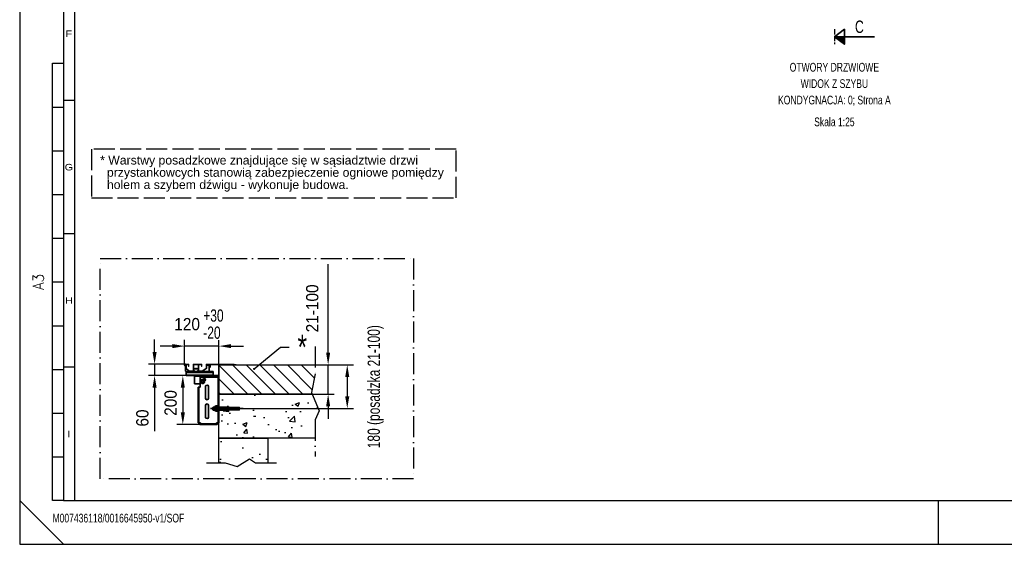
# Model space of a CAD drawing. Header units: millimetres. Extents: x 0 to 10500, y 0 to 7425.
# Tile 1 of 3: x 0 to 5627, y 0 to 2999. Entities that reach past the tile are written whole.
import ezdxf
from ezdxf.enums import TextEntityAlignment as Align

# ---------------------------------------------------------------- set-up
doc = ezdxf.new("R2010")
doc.units = ezdxf.units.MM
doc.header["$LTSCALE"] = 10
doc.linetypes.add('ACAD_ISO02W100', pattern=[15, 12, -3])
doc.linetypes.add('ACAD_ISO10W100', pattern=[18, 12, -3, 0, -3])
doc.layers.add('CONT_35', color=2, linetype='Continuous', lineweight=35)
for name, color, linetype in [('CONT_50', 5, 'Continuous'), ('CONT_70', 4, 'Continuous'), ('DASH_25', 1, 'ACAD_ISO02W100'), ('DASHD_25', 1, 'ACAD_ISO10W100'), ('DIM_35', 7, 'Continuous'), ('HATCH_35', 2, 'Continuous'), ('SHEET', 1, 'Continuous'), ('TEXT_35', 2, 'Continuous')]:
    doc.layers.add(name, color=color, linetype=linetype)
doc.styles.add('Arial', font='arial.ttf')
doc.styles.add('ROMANS', font='ROMANS.shx', dxfattribs={"width": 0.9})
doc.styles.get("Standard").update_dxf_attribs({"font": 'arial.ttf'})
doc.styles.add('Text0.7_Arial', font='arial.ttf', dxfattribs={"width": 0.7})
doc.dimstyles.new('KONE_mm', dxfattribs={"dimscale": 25, "dimtxt": 2, "dimasz": 2, "dimexe": 1, "dimexo": 0, "dimgap": 1, "dimtad": 1, "dimdec": 0, "dimrnd": 0.01, "dimzin": 0, "dimdsep": 46, "dimtxsty": 'Arial', "dimsah": 1, "dimcen": 0, "dimclrd": 256, "dimclre": 256, "dimclrt": 256, "dimadec": 1, "dimazin": 2, "dimtfac": 1, "dimtdec": 0, "dimtmove": 0, "dimatfit": 3, "dimfxl": 1, "dimtolj": 1, "dimtzin": 0, "dimarcsym": 0})

# ---------------------------------------------------------------- blocks, each defined once
blk = doc.blocks.new('Border')
at = {"layer": 'CONT_50', "linetype": 'Continuous'}
blk.add_line((210, 0), (210, 10), dxfattribs=at)
blk.add_lwpolyline([(410, 10), (410, 287), (10, 287), (10, 10)], close=True, dxfattribs=at)
at = {"layer": 'SHEET', "linetype": 'Continuous'}
for p, q in [((12.5, 284.5), (12.5, 10)), ((7.5, 10), (7.5, 110)), ((7.5, 110), (10, 110)), ((12.5, 101.5), (10, 101.5)), ((7.5, 100), (10, 100)), ((7.5, 90), (10, 90)), ((7.5, 80), (10, 80)), ((7.5, 70), (10, 70)), ((12.5, 71), (10, 71)), ((7.5, 60), (10, 60)), ((7.5, 50), (10, 50)), ((7.5, 40), (10, 40)), ((12.5, 40.5), (10, 40.5)), ((7.5, 30), (10, 30)), ((7.5, 20), (10, 20)), ((0, 10), (10, 0)), ((10, 10), (7.5, 10))]:
    blk.add_line(p, q, dxfattribs=at)
blk.add_lwpolyline([(420, 0), (420, 297), (0, 297), (0, 0)], close=True, dxfattribs=at)
at = {"layer": 'SHEET', "width": 1.190476}
for s, p in [('F', (11.25, 116.75)), ('G', (11.25, 86.25)), ('H', (11.25, 55.75)), ('I', (11.25, 25.25))]:
    blk.add_text(s, height=1.5, dxfattribs=at).set_placement(p, align=Align.MIDDLE)
at = {"layer": 'SHEET', "linetype": 'Continuous', "style": 'ROMANS', "width": 0.9}
blk.add_text('A3', height=2.5, rotation=90, dxfattribs=at).set_placement((5.5, 60), align=Align.CENTER)

msp = doc.modelspace()

# ---------------------------------------------------------------- hatches: boundary and pattern name
at = {"layer": 'CONT_35', "ltscale": 0.25}
h = msp.add_hatch(dxfattribs=at)
h.set_pattern_fill('ANSI31', color=256, scale=0.571429, style=0)
h.set_pattern_definition([(45, (6131.31577, 3991.68512), (-0.0505076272, 0.0505076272), [])])
h.paths.add_polyline_path([(4712.7, 2901.8), (4655.5, 2901.8), (4712.7, 2859)])
at = {"layer": 'HATCH_35'}
h = msp.add_hatch(dxfattribs=at)
h.set_pattern_fill('ANSI31', color=256, scale=17.500093)
h.set_pattern_definition([(135, (-1849.46, 1026.31), (39.2888, 39.2888), [])])
h.paths.add_polyline_path([(1666.7, 868.8), (1671.1, 858.3), (1138.4, 858.3), (1138.4, 1026.3), (1688.6, 1026.3), (1688.6, 973.8)])
h = msp.add_hatch(dxfattribs=at)
h.set_pattern_fill('AR-CONC', color=256, scale=1.400007, style=0)
h.set_pattern_definition([(50, (14165.38, 4246.7), (255.06, -22.315), [26.67, -293.3716]), (355, (14165.38, 4246.7), (-49.34, 267.4807), [21.336, -234.6972]), (100.451, (14186.64, 4244.85), (205.7206, 245.1647), [22.666, -249.3273]), (46.1842, (14165.38, 4317.83), (379.513, -58.8596), [40.005, -440.057]), (96.6356, (14197, 4312.92), (332.368, 346.398), [33.999, -373.991]), (351.184, (14165.4, 4317.83), (332.368, 346.397), [32.004, -352.046]), (21, (14200.94, 4300.05), (212.262, -143.1725), [26.67, -293.3716]), (326, (14200.94, 4300.05), (86.5233, 257.8645), [21.336, -234.6972]), (71.4514, (14218.63, 4288.12), (298.7847, 114.6926), [22.666, -249.3273]), (37.5, (14165.38, 4246.71), (4.32407, 118.3777), [0, -231.8524, 0, -238.2533, 0, -235.5863]), (7.5, (14165.38, 4246.71), (93.548, 140.2536), [0, -135.8399, 0, -226.5184, 0, -89.7895]), (327.5, (14086.08, 4246.71), (189.82784, -8.0203), [0, -88.9005, 0, -277.3695, 0, -368.048]), (317.5, (14050.52, 4246.7), (207.382, 35.5973), [0, -115.5706, 0, -184.2018, 0, -261.3674])])
h.paths.add_polyline_path([(1253.5, 767.3), (1253.5, 784.1), (1232.5, 782.7), (1197.5, 782.7), (1197.5, 784.1), (1195.4, 784.1), (1195.4, 782.7), (1191.2, 782.7), (1191.2, 784.1), (1138.5, 784.1), (1138.5, 858.3), (1671.1, 858.3), (1710.5, 763.8), (1688.6, 711.3), (1688.6, 606.3), (1138.4, 606.3), (1138.4, 697.5), (1138.5, 697.5), (1138.5, 767.3), (1191.2, 767.3), (1191.2, 768.7), (1195.4, 768.7), (1195.4, 767.3), (1197.5, 767.3), (1197.5, 768.7), (1232.5, 768.7)])
h.paths.add_polyline_path([(1418.4, 606.3), (1418.4, 466.3), (1348.4, 466.3), (1313.4, 488.2), (1243.4, 444.4), (1173.4, 466.3), (1138.4, 466.3), (1138.4, 606.3)])

# ---------------------------------------------------------------- linework, layer by layer
at = {"layer": 'CONT_35', "ltscale": 2.4}
for p, q in [((951.5, 988.5), (1105.5, 988.5)), ((951.5, 985.7), (951.5, 988.5)), ((1084.5, 985.7), (951.5, 985.7)), ((951.5, 981.5), (951.5, 985.7)), ((1105.5, 982.9), (951.5, 982.9)), ((951.5, 968.9), (951.5, 981.5)), ((951.5, 964.7), (951.5, 968.9)), ((1105.5, 967.5), (951.5, 967.5)), ((1105.5, 964.7), (951.5, 964.7)), ((997.7, 982.9), (997.7, 982.9)), ((998.1, 982.9), (998.1, 982.9)), ((998.4, 964.7), (1129.9, 964.7)), ((998.4, 964.7), (998.4, 956.3)), ((1129.9, 960.5), (998.4, 960.5)), ((1015.8, 988.5), (1013.8, 988.5)), ((1105.5, 985.7), (1084.5, 985.7)), ((1105.5, 988.5), (1105.5, 964.7)), ((1105.5, 985.7), (1105.5, 981.5)), ((1129.1, 956.3), (1129.3, 958.9)), ((1129.1, 956.3), (1129.3, 957.6)), ((1129.2, 957.6), (1129.2, 957.6)), ((1129.3, 958.9), (1129.4, 961.2)), ((1129.3, 957.6), (1129.4, 958.8)), ((1129.4, 961.2), (1129.6, 963.1)), ((1129.4, 958.8), (1129.6, 959.7)), ((1129.6, 963.1), (1129.8, 964.3)), ((1129.6, 959.7), (1129.8, 960.3)), ((1129.8, 964.6), (1129.9, 964.7)), ((1129.8, 964.3), (1129.8, 964.6)), ((1129.8, 964.3), (1129.8, 960.3)), ((1129.8, 960.3), (1129.8, 960.5)), ((1129.8, 960.5), (1129.9, 960.5)), ((1129.9, 964.7), (1129.9, 964.7)), ((1129.9, 964.7), (1130, 964.7)), ((1129.9, 964.7), (1129.9, 960.5)), ((1129.9, 964.7), (1129.9, 960.5)), ((1129.9, 960.5), (1129.9, 960.5)), ((1129.9, 960.5), (1130, 960.5)), ((1130, 964.7), (1130, 960.5)), ((1130, 960.5), (1130.7, 960.5)), ((1130.7, 960.4), (1130.7, 960.5)), ((1131.3, 960.3), (1130.7, 960.4)), ((1131.3, 964.6), (1131.4, 964.6)), ((1131.3, 960.3), (1131.3, 960.3)), ((1131.4, 964.6), (1131.4, 964.6)), ((1131.9, 960.1), (1131.4, 960.3)), ((1131.9, 960), (1132, 960)), ((1132.5, 959.7), (1131.9, 960)), ((1132.5, 959.7), (1132.5, 959.7)), ((1133, 959.3), (1132.5, 959.7)), ((1132.6, 964.3), (1132.6, 964.3)), ((1132.7, 964.3), (1132.6, 964.3)), ((1132.6, 964.2), (1132.6, 964.2)), ((1132.6, 964.2), (1132.6, 964.2)), ((1133, 959.2), (1133, 959.3)), ((1133.4, 958.7), (1133, 959.2)), ((1133.4, 958.8), (1133.4, 958.7)), ((1133.8, 958.2), (1133.5, 958.8)), ((1133.7, 958.2), (1133.8, 958.2)), ((1134, 957.6), (1133.7, 958.2)), ((1133.9, 963.8), (1133.8, 963.8)), ((1133.9, 963.8), (1133.9, 963.8)), ((1134, 957.6), (1134, 957.6)), ((1134.2, 957), (1134, 957.6)), ((1134.1, 957), (1134.2, 957)), ((1134.2, 956.3), (1134.1, 957)), ((1134.9, 963), (1134.9, 963)), ((1134.9, 963), (1134.9, 963)), ((1135, 963.1), (1135, 963.1)), ((1135, 963.1), (1135, 963.1)), ((1136, 962.2), (1136, 962.2)), ((1136.8, 961.2), (1136.7, 961.2)), ((1136.8, 961.2), (1136.8, 961.2)), ((1136.8, 961.2), (1136.8, 961.2)), ((1136.9, 961.2), (1136.8, 961.2)), ((1137.5, 960.1), (1137.5, 960.1)), ((1137.5, 960.1), (1137.5, 960.1)), ((1137.9, 959.1), (1137.9, 959.1)), ((1137.9, 959.1), (1137.9, 959.1)), ((1137.9, 958.9), (1137.9, 958.9)), ((1137.9, 958.9), (1137.9, 958.9)), ((1138, 959.1), (1138, 959.1)), ((1138, 959.1), (1138, 959.1)), ((1138, 958.9), (1138, 958.9)), ((1138, 958.9), (1138, 958.9)), ((1138.3, 957.8), (1138.3, 957.9)), ((1138.3, 957.8), (1138.3, 957.8)), ((1138.3, 957.6), (1138.3, 957.7)), ((1138.3, 957.6), (1138.3, 957.6)), ((998.4, 956.3), (998.4, 917.8)), ((998.4, 917.8), (1031.5, 917.8)), ((1130, 955.2), (1031.5, 955.2)), ((1031.5, 955.2), (1031.5, 898.7)), ((1045, 941.5), (1035.9, 936.2)), ((1045, 941.5), (1035.9, 936.2)), ((1035.9, 925.7), (1035.9, 936.2)), ((1035.9, 925.7), (1035.9, 936.2)), ((1035.9, 931.1), (1036.1, 931)), ((1035.9, 925.7), (1045, 920.4)), ((1035.9, 925.7), (1045, 920.4)), ((1045, 939.9), (1044.8, 940)), ((1044.8, 922.2), (1045.2, 921.9)), ((1054.1, 936.2), (1045, 941.5)), ((1054.1, 936.2), (1045, 941.5)), ((1045, 920.4), (1054.1, 925.7)), ((1045, 920.4), (1054.1, 925.7)), ((1047.7, 942.5), (1050.7, 945.6)), ((1049.4, 944.3), (1058.3, 935.4)), ((1054.1, 925.7), (1054.1, 936.2)), ((1054.1, 925.7), (1054.1, 936.2)), ((1059.6, 936.6), (1056.6, 933.6)), ((1061.6, 835.5), (1061.6, 901.3)), ((1079.8, 901.3), (1079.8, 835.5)), ((1129, 955.2), (1129.1, 956.3)), ((1138.4, 955.2), (1130, 955.2)), ((1134.2, 956.3), (1134.2, 955.2)), ((1138.4, 956.3), (1134.2, 956.3)), ((1134.2, 955.2), (1134.2, 694.8)), ((1138.4, 956.5), (1138.4, 955.4)), ((1138.4, 956.3), (1138.4, 955.2)), ((1138.4, 955.2), (1138.4, 694.8)), ((1027.5, 898.7), (1019.1, 898.7)), ((1019.1, 694.8), (1019.1, 898.7)), ((1023.4, 694.8), (1023.4, 898.7)), ((1031.5, 898.7), (1027.5, 898.7)), ((1061.6, 727.7), (1061.6, 793.6)), ((1079.8, 793.6), (1079.8, 727.7)), ((1116.7, 787.4), (1118.7, 791.2)), ((1118.7, 791.2), (1128.8, 791.2)), ((1128.8, 791.2), (1130.7, 787.4)), ((1134.2, 792.7), (1130.7, 792.7)), ((1130.7, 792.7), (1130.7, 759.1)), ((1134.2, 759.1), (1134.2, 792.7)), ((1277.6, 775.9), (1089.8, 775.9)), ((1106.4, 784.3), (1102.9, 782.9)), ((1102.9, 782.9), (1102.9, 768.9)), ((1113.4, 782.9), (1102.9, 782.9)), ((1102.9, 768.9), (1106.4, 767.5)), ((1113.4, 768.9), (1102.9, 768.9)), ((1113.4, 784.3), (1106.4, 784.3)), ((1106.4, 784.3), (1106.4, 767.5)), ((1106.4, 767.5), (1113.4, 767.5)), ((1116.7, 784.3), (1113.4, 784.3)), ((1113.9, 782.9), (1113.4, 782.9)), ((1113.9, 768.9), (1113.4, 768.9)), ((1113.4, 767.5), (1116.7, 767.5)), ((1118.7, 783.6), (1116.7, 787.4)), ((1116.7, 787.4), (1116.7, 764.4)), ((1116.7, 779.7), (1118.7, 783.6)), ((1116.7, 772.1), (1116.7, 779.7)), ((1118.7, 768.2), (1116.7, 772.1)), ((1116.7, 764.4), (1118.7, 768.2)), ((1118.7, 760.6), (1116.7, 764.4)), ((1128.8, 783.6), (1118.7, 783.6)), ((1128.8, 768.2), (1118.7, 768.2)), ((1128.8, 760.6), (1118.7, 760.6)), ((1130.7, 787.4), (1128.8, 783.6)), ((1128.8, 783.6), (1130.7, 779.7)), ((1130.7, 772.1), (1128.8, 768.2)), ((1128.8, 768.2), (1130.7, 764.4)), ((1130.7, 764.4), (1128.8, 760.6)), ((1130.7, 787.4), (1130.7, 764.4)), ((1130.7, 779.7), (1130.7, 772.1)), ((1130.7, 759.1), (1134.2, 759.1)), ((1191.2, 784.3), (1138.4, 784.3)), ((1138.4, 782.9), (1195.4, 782.9)), ((1138.4, 768.9), (1195.4, 768.9)), ((1191.2, 767.5), (1138.4, 767.5)), ((1191.2, 784.3), (1191.2, 767.5)), ((1195.4, 784.3), (1195.4, 767.5)), ((1197.5, 784.3), (1195.4, 784.3)), ((1197.5, 767.5), (1195.4, 767.5)), ((1197.5, 784.3), (1197.5, 767.5)), ((1232.5, 782.9), (1197.5, 782.9)), ((1232.5, 768.9), (1197.5, 768.9)), ((1232.5, 782.9), (1253.5, 784.3)), ((1232.5, 782.9), (1232.5, 768.9)), ((1232.5, 768.9), (1253.5, 767.5)), ((1253.5, 784.3), (1253.5, 767.5)), ((1019.1, 694.8), (1027.5, 694.8)), ((1023.4, 693.1), (1023.4, 694.8)), ((1023.5, 691.8), (1023.4, 693.1)), ((1023.4, 693.1), (1027.6, 693.1)), ((1023.5, 691.8), (1027.6, 692.5)), ((1023.8, 690.5), (1023.5, 691.8)), ((1023.8, 690.5), (1023.5, 691.8)), ((1023.8, 690.5), (1023.8, 690.5)), ((1023.8, 690.5), (1023.8, 690.5)), ((1025, 688.2), (1023.8, 690.5)), ((1025, 688.2), (1025, 688.2)), ((1026.8, 686.3), (1025, 688.2)), ((1026.8, 686.3), (1029.3, 689.7)), ((1026.9, 686.3), (1026.8, 686.3)), ((1027.1, 686.1), (1026.8, 686.3)), ((1026.9, 686.3), (1026.9, 686.3)), ((1027.1, 686.1), (1027.1, 686.2)), ((1027.3, 686), (1027.1, 686.1)), ((1029.5, 685), (1027.1, 686.1)), ((1027.5, 694.8), (1032.9, 694.8)), ((1027.6, 693.1), (1027.6, 694.8)), ((1027.6, 693.1), (1027.7, 692.5)), ((1027.6, 692.5), (1027.6, 693.1)), ((1027.6, 692.5), (1027.7, 692.5)), ((1027.8, 691.8), (1027.6, 692.5)), ((1028.4, 690.6), (1027.8, 691.8)), ((1029.3, 689.7), (1028.4, 690.6)), ((1029.2, 685.1), (1029, 685.2)), ((1029.2, 685.1), (1029.2, 685.1)), ((1029.5, 689.6), (1029.3, 689.7)), ((1029.4, 689.6), (1029.3, 689.7)), ((1030.6, 689.1), (1029.4, 689.6)), ((1029.5, 689.6), (1029.5, 689.6)), ((1029.5, 685), (1030.6, 689.1)), ((1030.6, 684.8), (1029.5, 685)), ((1030.4, 689.2), (1029.6, 689.6)), ((1030.5, 689.1), (1030.5, 689.1)), ((1030.6, 689.1), (1030.5, 689.1)), ((1030.6, 689.1), (1030.6, 689.1)), ((1031.2, 689), (1030.6, 689.1)), ((1031.2, 688.9), (1030.6, 689.1)), ((1030.6, 684.8), (1030.6, 684.9)), ((1031.8, 684.7), (1030.6, 684.8)), ((1031.2, 689), (1031.2, 689)), ((1031.8, 688.9), (1031.2, 688.9)), ((1032.9, 688.9), (1031.8, 688.9)), ((1031.8, 684.7), (1031.8, 688.9)), ((1032.9, 684.7), (1031.8, 684.7)), ((1032.9, 694.8), (1032.9, 693.1)), ((1032.9, 693.1), (1032.9, 694.8)), ((1032.9, 693.1), (1032.9, 684.7)), ((1032.9, 688.9), (1032.9, 693.1)), ((1032.9, 693.1), (1032.9, 693.1)), ((1032.9, 688.9), (1123.8, 688.9)), ((1032.9, 688.9), (1032.9, 688.9)), ((1032.9, 684.7), (1032.9, 688.9)), ((1032.9, 684.7), (1032.9, 684.7)), ((1123.8, 684.7), (1032.9, 684.7)), ((1123.8, 693.1), (1123.8, 694.8)), ((1123.8, 694.8), (1130, 694.8)), ((1123.8, 684.7), (1123.8, 693.1)), ((1123.9, 693.1), (1123.8, 693.1)), ((1125.7, 688.9), (1123.8, 688.9)), ((1125.7, 684.7), (1123.8, 684.7)), ((1123.9, 694.8), (1123.9, 693.1)), ((1123.9, 693.1), (1123.9, 688.9)), ((1125.7, 688.9), (1127, 689.1)), ((1127, 689.1), (1125.7, 688.9)), ((1125.7, 684.7), (1125.7, 688.9)), ((1128.3, 685.1), (1125.7, 684.7)), ((1127, 689.1), (1128.1, 689.7)), ((1128.2, 689.7), (1127, 689.1)), ((1127.1, 689.1), (1127, 689.1)), ((1127, 689.1), (1127, 689.1)), ((1127, 689.1), (1127, 689.1)), ((1127, 689.1), (1127, 689.1)), ((1127.1, 689.1), (1128.2, 689.8)), ((1128.1, 689.7), (1128.2, 689.7)), ((1129.1, 690.6), (1128.2, 689.7)), ((1128.2, 689.7), (1128.2, 689.7)), ((1128.3, 689.8), (1129.2, 690.8)), ((1128.3, 689.8), (1129.1, 690.6)), ((1128.3, 689.8), (1128.3, 689.8)), ((1130.6, 686.3), (1128.3, 685.1)), ((1128.3, 685.1), (1128.3, 685.1)), ((1128.3, 685.1), (1128.3, 685.1)), ((1128.3, 685.1), (1128.3, 685.1)), ((1129.7, 691.8), (1129.1, 690.6)), ((1129.1, 690.6), (1129.2, 690.8)), ((1129.1, 690.6), (1129.1, 690.6)), ((1129.2, 690.8), (1129.7, 691.8)), ((1129.2, 690.8), (1129.4, 691.2)), ((1129.2, 690.8), (1129.2, 690.8)), ((1129.9, 693.1), (1129.7, 692)), ((1129.8, 692), (1129.7, 692)), ((1129.7, 691.8), (1129.7, 692)), ((1129.7, 692), (1129.7, 691.8)), ((1129.7, 691.8), (1129.7, 691.8)), ((1129.7, 691.8), (1129.7, 691.8)), ((1129.8, 692.1), (1129.9, 693.1)), ((1129.9, 694.8), (1129.9, 693.1)), ((1134.1, 693.1), (1129.9, 693.1)), ((1130, 694.8), (1138.4, 694.8)), ((1132.5, 688.2), (1130.6, 686.3)), ((1130.6, 686.3), (1130.7, 686.3)), ((1130.7, 686.3), (1130.7, 686.4)), ((1130.7, 686.3), (1130.7, 686.3)), ((1130.7, 686.3), (1130.7, 686.3)), ((1133.7, 690.5), (1132.5, 688.2)), ((1132.5, 688.2), (1132.5, 688.2)), ((1132.5, 688.2), (1132.5, 688.2)), ((1132.5, 688.2), (1132.5, 688.2)), ((1132.5, 688.2), (1132.5, 688.2)), ((1132.5, 688.2), (1132.5, 688.2)), ((1134.1, 693.1), (1133.7, 690.5)), ((1133.7, 690.6), (1133.7, 690.7)), ((1133.7, 690.6), (1133.7, 690.6)), ((1133.7, 690.5), (1133.7, 690.6)), ((1133.7, 690.6), (1133.7, 690.6)), ((1133.7, 690.5), (1133.7, 690.5)), ((1134.1, 694.8), (1134.1, 693.1))]:
    msp.add_line(p, q, dxfattribs=at)
at = {"layer": 'CONT_35', "ltscale": 0.25}
msp.add_lwpolyline([(4655.5, 2901.8), (4712.7, 2944.7), (4712.7, 2901.8), (4712.7, 2859)], close=True, dxfattribs=at)
msp.add_lwpolyline([(4655.5, 2901.8), (4712.7, 2901.8), (4884.1, 2901.8)], dxfattribs=at)
at = {"layer": 'CONT_35', "ltscale": 2.4}
msp.add_lwpolyline([(1138.4, 858.5), (1138.4, 1026.3), (1138.4, 1026.3)], dxfattribs=at)
for radius in [11.9, 9.1, 9.1, 5.88]:
    msp.add_circle((1045, 931), radius, dxfattribs=at)
for centre, radius, start, end in [((1130, 956.3), 8.4, 0, 90), ((1130, 956.3), 4.2, 0, 90), ((1040.3, 935.6), 6.3, 224.9102, 225), ((1040.3, 935.6), 6.3, 45, 45.0647), ((1055.1, 941.1), 6.3, 45, 135), ((1055.1, 941.1), 6.3, 315, 45), ((1070.7, 901.3), 9.1, 90, 180), ((1070.7, 901.3), 9.1, 0, 90), ((1070.7, 835.5), 9.1, 180, 270), ((1070.7, 793.6), 9.1, 90, 180), ((1070.7, 835.5), 9.1, 270, 0), ((1070.7, 793.6), 9.1, 0, 90), ((1031.8, 693.1), 8.4, 196.2601, 198.7603), ((1031.8, 693.1), 8.4, 215.1913, 216.6606), ((1031.8, 693.1), 8.4, 233.9495, 234.1696), ((1031.8, 693.1), 4.2, 188.8282, 196.2601), ((1031.8, 693.1), 4.2, 198.7603, 215.1914), ((1031.8, 693.1), 4.2, 216.6604, 233.9495), ((1031.8, 693.1), 8.4, 250.6531, 252.6714), ((1031.8, 693.1), 4.2, 234.1696, 250.6531), ((1031.8, 693.1), 4.2, 252.6714, 270), ((1070.7, 727.7), 9.1, 180, 270), ((1070.7, 727.7), 9.1, 270, 0)]:
    msp.add_arc(centre, radius, start, end, dxfattribs=at)
at = {"layer": 'CONT_35', "lineweight": 18}
for points in [[(942.5, 1028.1), (942.5, 1028.6), (942.7, 1029), (943.3, 1029.3), (943.3, 1029.3), (943.8, 1029.7), (944.5, 1029.9), (945.2, 1029.9)], [(943.4, 1020.4), (943.1, 1020.4), (942.9, 1020.4), (942.7, 1020.6), (942.7, 1020.6), (942.5, 1020.7), (942.5, 1020.8), (942.5, 1021)], [(945.2, 1021), (945.2, 1020.8), (945.1, 1020.7), (945, 1020.6), (945, 1020.6), (944.8, 1020.4), (944.5, 1020.4), (944.3, 1020.4)], [(945.2, 1026.7), (945.2, 1026.7), (945.3, 1026.8), (945.3, 1026.8), (945.3, 1026.8), (945.4, 1026.9), (945.5, 1026.9), (945.6, 1026.9)], [(949.5, 1026.9), (949.6, 1026.9), (949.7, 1026.9), (949.7, 1026.8), (949.7, 1026.8), (949.8, 1026.8), (949.8, 1026.7), (949.8, 1026.7)], [(953.2, 1026.3), (953.2, 1026.5), (953.3, 1026.6), (953.4, 1026.7), (953.4, 1026.7), (953.6, 1026.8), (953.9, 1026.9), (954.1, 1026.9)], [(963.1, 1026.9), (963.4, 1026.9), (963.6, 1026.8), (963.8, 1026.7), (963.8, 1026.7), (964, 1026.6), (964.1, 1026.5), (964.1, 1026.3)], [(965, 1016.8), (964.8, 1016.8), (964.5, 1016.9), (964.3, 1017), (964.3, 1017), (964.2, 1017.1), (964.1, 1017.3), (964.1, 1017.4)], [(964.6, 1029.9), (965.4, 1029.9), (966.1, 1029.7), (966.6, 1029.3), (966.6, 1029.3), (967.1, 1029), (967.4, 1028.6), (967.4, 1028.1)], [(967.4, 1017.4), (967.4, 1017.3), (967.3, 1017.1), (967.1, 1017), (967.1, 1017), (967, 1016.9), (966.7, 1016.8), (966.5, 1016.8)], [(991.4, 1028.1), (991.4, 1028.6), (991.7, 1029), (992.2, 1029.3), (992.2, 1029.3), (992.8, 1029.7), (993.5, 1029.9), (994.2, 1029.9)], [(994.7, 1026.3), (994.7, 1026.5), (994.8, 1026.6), (995, 1026.7), (995, 1026.7), (995.2, 1026.8), (995.4, 1026.9), (995.7, 1026.9)], [(1019, 1026.9), (1019.2, 1026.9), (1019.4, 1026.8), (1019.6, 1026.7), (1019.6, 1026.7), (1019.8, 1026.6), (1019.9, 1026.5), (1019.9, 1026.3)], [(1023.2, 1026.3), (1023.2, 1026.5), (1023.3, 1026.6), (1023.5, 1026.7), (1023.5, 1026.7), (1023.6, 1026.8), (1023.9, 1026.9), (1024.1, 1026.9)], [(1037.1, 1026.9), (1037.3, 1026.9), (1037.5, 1026.8), (1037.7, 1026.7), (1037.7, 1026.7), (1037.9, 1026.6), (1038, 1026.5), (1038, 1026.3)], [(1038.9, 1016.8), (1038.7, 1016.8), (1038.4, 1016.9), (1038.3, 1017), (1038.3, 1017), (1038.1, 1017.1), (1038, 1017.3), (1038, 1017.4)], [(1038.5, 1029.9), (1039.3, 1029.9), (1040, 1029.7), (1040.5, 1029.3), (1040.5, 1029.3), (1041, 1029), (1041.3, 1028.6), (1041.3, 1028.1)], [(1041.3, 1017.4), (1041.3, 1017.3), (1041.2, 1017.1), (1041, 1017), (1041, 1017), (1040.9, 1016.9), (1040.6, 1016.8), (1040.4, 1016.8)], [(1065.3, 1028.7), (1065.3, 1029), (1065.5, 1029.3), (1065.9, 1029.5), (1065.9, 1029.5), (1066.2, 1029.7), (1066.7, 1029.9), (1067.2, 1029.9)], [(1067.2, 1026.9), (1066.7, 1026.9), (1066.2, 1027), (1065.9, 1027.2), (1065.9, 1027.2), (1065.5, 1027.5), (1065.3, 1027.8), (1065.3, 1028.1)], [(1065.3, 1026.2), (1065.3, 1026.3), (1065.4, 1026.5), (1065.6, 1026.6), (1065.6, 1026.6), (1065.8, 1026.7), (1066, 1026.8), (1066.3, 1026.8)], [(1067.4, 1028), (1067.3, 1028), (1067.3, 1028.1), (1067.4, 1028.2), (1067.4, 1028.2), (1067.5, 1028.3), (1067.6, 1028.3), (1067.7, 1028.3)], [(1067.8, 1027.8), (1067.7, 1027.9), (1067.7, 1028), (1067.8, 1028.1), (1067.8, 1028.1), (1067.9, 1028.3), (1068.1, 1028.3), (1068.3, 1028.3)], [(1068.1, 1027.3), (1068.1, 1027.2), (1068.1, 1027.1), (1068.1, 1027), (1068.1, 1027), (1068, 1026.9), (1067.9, 1026.9), (1067.7, 1026.9)], [(1068.4, 1027.1), (1068.5, 1027.1), (1068.5, 1027), (1068.4, 1026.9), (1068.4, 1026.9), (1068.3, 1026.8), (1068.2, 1026.8), (1068.1, 1026.8)], [(1068.7, 1024.9), (1068.7, 1024.9), (1068.7, 1025), (1068.8, 1025.1), (1068.8, 1025.1), (1068.8, 1025.1), (1068.9, 1025.1), (1069, 1025.1)], [(1078.3, 1025.1), (1079.7, 1025.1), (1081.1, 1024.7), (1082.2, 1024.1), (1082.2, 1024.1), (1083.2, 1023.4), (1083.8, 1022.5), (1083.8, 1021.6)], [(1078.3, 1022.8), (1078.8, 1022.8), (1079.2, 1022.6), (1079.6, 1022.4), (1079.6, 1022.4), (1079.9, 1022.2), (1080.1, 1021.9), (1080.1, 1021.6)], [(1084.2, 1025.1), (1084.3, 1025.1), (1084.4, 1025.1), (1084.4, 1025.1), (1084.4, 1025.1), (1084.5, 1025), (1084.5, 1024.9), (1084.5, 1024.9)], [(1085.1, 1028.3), (1085.8, 1028.3), (1086.5, 1028.1), (1087.1, 1027.8), (1087.1, 1027.8), (1087.6, 1027.5), (1087.9, 1027), (1087.9, 1026.5)], [(1087.5, 1028.3), (1088, 1028.3), (1088.5, 1028.2), (1088.8, 1028), (1088.8, 1028), (1089.2, 1027.8), (1089.4, 1027.5), (1089.4, 1027.1)], [(1088.8, 1022.2), (1088.3, 1022.2), (1087.9, 1022.4), (1087.9, 1022.8), (1087.9, 1022.8), (1087.9, 1023.1), (1088.3, 1023.3), (1088.8, 1023.3)], [(1087.9, 1015.1), (1088.5, 1015.1), (1089, 1014.8), (1089.2, 1014.4), (1089.2, 1014.4), (1089.5, 1014), (1089.4, 1013.6), (1089, 1013.3)], [(1090.8, 1026), (1090.8, 1026), (1090.9, 1026.1), (1091, 1026.2), (1091, 1026.2), (1091.1, 1026.3), (1091.2, 1026.3), (1091.4, 1026.3)], [(1237.2, 1026.9), (1237.2, 1026.7), (1237.1, 1026.6), (1236.9, 1026.5), (1236.9, 1026.5), (1236.7, 1026.4), (1236.5, 1026.3), (1236.3, 1026.3)], [(951.5, 988.5), (950.2, 988.6), (949.5, 988.7), (948.1, 989.3), (948.1, 989.3), (947.5, 989.6), (946.1, 990.5), (946.1, 991.4)], [(951.7, 990.2), (951.2, 990.2), (950.7, 990.4), (950.4, 990.6), (950.4, 990.6), (950, 990.8), (949.8, 991.1), (949.8, 991.4)], [(991.4, 993.3), (991.4, 993.2), (991.3, 993), (991.1, 992.9), (991.1, 992.9), (991, 992.8), (990.7, 992.7), (990.5, 992.7)], [(995.7, 1002.8), (995.4, 1002.8), (995.2, 1002.9), (995, 1003), (995, 1003), (994.8, 1003.1), (994.7, 1003.2), (994.7, 1003.4)], [(995, 1000.4), (995, 1000.5), (995.1, 1000.6), (995.1, 1000.6), (995.1, 1000.6), (995.2, 1000.7), (995.3, 1000.7), (995.4, 1000.7)], [(995.4, 993), (995.3, 993), (995.2, 993), (995.1, 993), (995.1, 993), (995.1, 993.1), (995, 993.1), (995, 993.2)], [(998.6, 993), (998.7, 993), (998.8, 992.9), (998.9, 992.9), (998.9, 992.9), (999, 992.9), (999, 992.8), (999, 992.7)], [(999, 990.8), (999, 990.8), (999, 990.7), (998.9, 990.7), (998.9, 990.7), (998.8, 990.6), (998.7, 990.6), (998.6, 990.6)], [(1001, 1003.4), (1001, 1003.2), (1000.9, 1003.1), (1000.8, 1003), (1000.8, 1003), (1000.6, 1002.9), (1000.4, 1002.8), (1000.1, 1002.8)], [(1001, 1007), (1001, 1007.1), (1001.1, 1007.3), (1001.3, 1007.4), (1001.3, 1007.4), (1001.5, 1007.5), (1001.7, 1007.6), (1002, 1007.6)], [(1003.4, 1007.6), (1003.7, 1007.6), (1003.9, 1007.5), (1004.1, 1007.4), (1004.1, 1007.4), (1004.3, 1007.3), (1004.4, 1007.1), (1004.4, 1007)], [(1005.3, 1004), (1005, 1004), (1004.8, 1004.1), (1004.6, 1004.2), (1004.6, 1004.2), (1004.5, 1004.3), (1004.4, 1004.4), (1004.4, 1004.6)], [(1010.3, 1004.6), (1010.3, 1004.4), (1010.2, 1004.3), (1010, 1004.2), (1010, 1004.2), (1009.8, 1004.1), (1009.6, 1004), (1009.3, 1004)], [(1010.3, 1007), (1010.3, 1007.1), (1010.4, 1007.3), (1010.5, 1007.4), (1010.5, 1007.4), (1010.7, 1007.5), (1010.9, 1007.6), (1011.2, 1007.6)], [(1012.7, 1007.6), (1012.9, 1007.6), (1013.2, 1007.5), (1013.3, 1007.4), (1013.3, 1007.4), (1013.5, 1007.3), (1013.6, 1007.1), (1013.6, 1007)], [(1014.5, 1002.8), (1014.3, 1002.8), (1014, 1002.9), (1013.9, 1003), (1013.9, 1003), (1013.7, 1003.1), (1013.6, 1003.2), (1013.6, 1003.4)], [(1015.6, 992.7), (1015.6, 992.8), (1015.7, 992.9), (1015.7, 992.9), (1015.7, 992.9), (1015.8, 992.9), (1015.9, 993), (1016, 993)], [(1016, 990.6), (1015.9, 990.6), (1015.8, 990.6), (1015.7, 990.7), (1015.7, 990.7), (1015.7, 990.7), (1015.6, 990.8), (1015.6, 990.8)], [(1019.9, 1003.4), (1019.9, 1003.2), (1019.8, 1003.1), (1019.6, 1003), (1019.6, 1003), (1019.4, 1002.9), (1019.2, 1002.8), (1019, 1002.8)], [(1019.2, 1000.7), (1019.3, 1000.7), (1019.4, 1000.7), (1019.5, 1000.6), (1019.5, 1000.6), (1019.6, 1000.6), (1019.6, 1000.5), (1019.6, 1000.4)], [(1019.6, 993.2), (1019.6, 993.1), (1019.6, 993.1), (1019.5, 993), (1019.5, 993), (1019.4, 993), (1019.3, 993), (1019.2, 993)], [(1024.1, 992.7), (1023.9, 992.7), (1023.6, 992.8), (1023.5, 992.9), (1023.5, 992.9), (1023.3, 993), (1023.2, 993.2), (1023.2, 993.3)], [(1083.8, 991.4), (1083.8, 990.5), (1083.2, 989.6), (1082.2, 988.9), (1082.2, 988.9), (1081.1, 988.2), (1079.7, 988.6), (1078.3, 988.5)], [(1080.1, 991.4), (1080.1, 991.1), (1079.9, 990.8), (1079.6, 990.6), (1079.6, 990.6), (1079.2, 990.4), (1078.8, 990.2), (1078.3, 990.2)], [(1086, 1009.8), (1085.8, 1009.7), (1085.5, 1009.7), (1085.3, 1009.8), (1085.3, 1009.8), (1085.1, 1009.9), (1085, 1010.1), (1085.1, 1010.2)], [(1086.2, 1011.8), (1086.3, 1011.9), (1086.4, 1011.9), (1086.6, 1012), (1086.6, 1012), (1086.7, 1012), (1086.9, 1011.9), (1087, 1011.9)], [(1087.8, 1012.2), (1087.7, 1012.1), (1087.5, 1012.1), (1087.4, 1012.1), (1087.4, 1012.1), (1087.2, 1012.1), (1087, 1012.1), (1086.9, 1012.2)]]:
    msp.add_open_spline(points, degree=3, knots=[0, 0, 0, 0, 0.333333, 0.333333, 0.333333, 0.333333, 1, 1, 1, 1], dxfattribs=at)
for points in [[(942.5, 1028.1), (942.5, 1028.1), (942.5, 1021), (942.5, 1021)], [(944.3, 1020.4), (944.3, 1020.4), (943.4, 1020.4), (943.4, 1020.4)], [(950.8, 1029.9), (950.8, 1029.9), (945.2, 1029.9), (945.2, 1029.9)], [(945.2, 1026.7), (945.2, 1026.7), (945.2, 1021), (945.2, 1021)], [(949.5, 1026.9), (949.5, 1026.9), (945.6, 1026.9), (945.6, 1026.9)], [(949.8, 1026.3), (949.8, 1026.3), (946.1, 1026.3), (946.1, 1026.3)], [(946.1, 1026.3), (946.1, 1026.3), (946.1, 991.4), (946.1, 991.4)], [(949.8, 991.4), (949.8, 991.4), (949.8, 1026.7), (949.8, 1026.7)], [(950.8, 1029.9), (951.1, 1029.9), (951.3, 1029.8), (951.5, 1029.7)], [(951.5, 1029.7), (951.5, 1029.7), (951.9, 1029.4), (951.9, 1029.4)], [(952.5, 1029.3), (952.3, 1029.3), (952.1, 1029.3), (951.9, 1029.4)], [(952.5, 1029.3), (952.5, 1029.3), (957.3, 1029.3), (957.3, 1029.3)], [(953.2, 1026.3), (953.2, 1026.3), (953.2, 1006.2), (953.2, 1006.2)], [(963.1, 1026.9), (963.1, 1026.9), (954.1, 1026.9), (954.1, 1026.9)], [(958, 1029.4), (957.8, 1029.3), (957.6, 1029.3), (957.3, 1029.3)], [(958, 1029.4), (958, 1029.4), (958.4, 1029.7), (958.4, 1029.7)], [(958.4, 1029.7), (958.5, 1029.8), (958.8, 1029.9), (959, 1029.9)], [(964.6, 1029.9), (964.6, 1029.9), (959, 1029.9), (959, 1029.9)], [(964.1, 1017.4), (964.1, 1017.4), (964.1, 1026.3), (964.1, 1026.3)], [(966.5, 1016.8), (966.5, 1016.8), (965, 1016.8), (965, 1016.8)], [(967.4, 1028.1), (967.4, 1028.1), (967.4, 1017.4), (967.4, 1017.4)], [(991.4, 993.3), (991.4, 993.3), (991.4, 1028.1), (991.4, 1028.1)], [(1004, 1029.9), (1004, 1029.9), (994.2, 1029.9), (994.2, 1029.9)], [(994.7, 1026.3), (994.7, 1026.3), (994.7, 1003.4), (994.7, 1003.4)], [(1019, 1026.9), (1019, 1026.9), (995.7, 1026.9), (995.7, 1026.9)], [(1004, 1029.9), (1004.2, 1029.9), (1004.5, 1029.8), (1004.6, 1029.7)], [(1004.6, 1029.7), (1004.6, 1029.7), (1005, 1029.4), (1005, 1029.4)], [(1005.7, 1029.3), (1005.4, 1029.3), (1005.2, 1029.3), (1005, 1029.4)], [(1005.7, 1029.3), (1005.7, 1029.3), (1010.4, 1029.3), (1010.4, 1029.3)], [(1011.1, 1029.4), (1010.9, 1029.3), (1010.7, 1029.3), (1010.4, 1029.3)], [(1011.1, 1029.4), (1011.1, 1029.4), (1011.5, 1029.7), (1011.5, 1029.7)], [(1011.5, 1029.7), (1011.6, 1029.8), (1011.9, 1029.9), (1012.1, 1029.9)], [(1020.6, 1029.9), (1020.6, 1029.9), (1012.1, 1029.9), (1012.1, 1029.9)], [(1019.9, 1003.4), (1019.9, 1003.4), (1019.9, 1026.3), (1019.9, 1026.3)], [(1020.6, 1029.9), (1020.8, 1029.9), (1021.1, 1029.8), (1021.3, 1029.7)], [(1021.3, 1029.7), (1021.3, 1029.7), (1021.6, 1029.4), (1021.6, 1029.4)], [(1022.3, 1029.3), (1022, 1029.3), (1021.8, 1029.3), (1021.6, 1029.4)], [(1022.3, 1029.3), (1022.3, 1029.3), (1027.1, 1029.3), (1027.1, 1029.3)], [(1023.2, 1026.3), (1023.2, 1026.3), (1023.2, 993.3), (1023.2, 993.3)], [(1037.1, 1026.9), (1037.1, 1026.9), (1024.1, 1026.9), (1024.1, 1026.9)], [(1027.7, 1029.4), (1027.5, 1029.3), (1027.3, 1029.3), (1027.1, 1029.3)], [(1027.7, 1029.4), (1027.7, 1029.4), (1028.1, 1029.7), (1028.1, 1029.7)], [(1028.1, 1029.7), (1028.3, 1029.8), (1028.5, 1029.9), (1028.8, 1029.9)], [(1038.5, 1029.9), (1038.5, 1029.9), (1028.8, 1029.9), (1028.8, 1029.9)], [(1038, 1017.4), (1038, 1017.4), (1038, 1026.3), (1038, 1026.3)], [(1040.4, 1016.8), (1040.4, 1016.8), (1038.9, 1016.8), (1038.9, 1016.8)], [(1041.3, 1028.1), (1041.3, 1028.1), (1041.3, 1017.4), (1041.3, 1017.4)], [(1065.3, 1028.7), (1065.3, 1028.7), (1065.3, 1028.1), (1065.3, 1028.1)], [(1065.3, 1007.4), (1065.3, 1007.4), (1065.3, 1026.2), (1065.3, 1026.2)], [(1066.3, 1026.8), (1066.3, 1026.8), (1068.1, 1026.8), (1068.1, 1026.8)], [(1067.2, 1029.9), (1067.2, 1029.9), (1092.7, 1029.9), (1092.7, 1029.9)], [(1067.2, 1026.9), (1067.2, 1026.9), (1067.7, 1026.9), (1067.7, 1026.9)], [(1068.1, 1027.3), (1068.1, 1027.3), (1067.4, 1028), (1067.4, 1028)], [(1067.7, 1028.3), (1067.7, 1028.3), (1087.5, 1028.3), (1087.5, 1028.3)], [(1068.2, 1027.3), (1068.2, 1027.3), (1067.8, 1027.8), (1067.8, 1027.8)], [(1068.4, 1027.1), (1068.4, 1027.1), (1068.2, 1027.3), (1068.2, 1027.3)], [(1068.7, 1024.9), (1068.7, 1024.9), (1068.7, 1007.1), (1068.7, 1007.1)], [(1069, 1022.8), (1069, 1022.8), (1069, 1025.1), (1069, 1025.1)], [(1084.2, 1025.1), (1084.2, 1025.1), (1069, 1025.1), (1069, 1025.1)], [(1078.3, 1022.8), (1078.3, 1022.8), (1069, 1022.8), (1069, 1022.8)], [(1072.2, 1028.3), (1072.6, 1028.3), (1073, 1028.1), (1073.1, 1027.8)], [(1074, 1027.3), (1073.5, 1027.3), (1073.1, 1027.5), (1073.1, 1027.8)], [(1074, 1027.3), (1074, 1027.3), (1081.4, 1027.3), (1081.4, 1027.3)], [(1080.1, 991.4), (1080.1, 991.4), (1080.1, 1021.6), (1080.1, 1021.6)], [(1082.3, 1027.8), (1082.3, 1027.5), (1081.9, 1027.3), (1081.4, 1027.3)], [(1082.3, 1027.8), (1082.4, 1028.1), (1082.8, 1028.3), (1083.3, 1028.3)], [(1083.8, 991.4), (1083.8, 991.4), (1083.8, 1021.6), (1083.8, 1021.6)], [(1084.5, 1014), (1084.5, 1014), (1084.5, 1024.9), (1084.5, 1024.9)], [(1084.8, 1013.5), (1084.6, 1013.7), (1084.5, 1013.8), (1084.5, 1014)], [(1086.9, 1012.2), (1086.9, 1012.2), (1084.8, 1013.5), (1084.8, 1013.5)], [(1089, 1013.3), (1089, 1013.3), (1087.8, 1012.2), (1087.8, 1012.2)], [(1087.9, 1026.5), (1087.9, 1026.5), (1087.9, 1015.1), (1087.9, 1015.1)], [(1089.4, 1014.3), (1089.4, 1013.7), (1089, 1013.1), (1088.3, 1012.6)], [(1089.4, 1023.3), (1089.4, 1023.3), (1088.8, 1023.3), (1088.8, 1023.3)], [(1088.8, 1022.2), (1088.8, 1022.2), (1089.4, 1022.2), (1089.4, 1022.2)], [(1090.8, 1014.3), (1090.8, 1013.4), (1090.3, 1012.6), (1089.3, 1011.9)], [(1089.4, 1023.3), (1089.4, 1023.3), (1089.4, 1027.1), (1089.4, 1027.1)], [(1089.4, 1022.2), (1089.4, 1022.2), (1089.4, 1014.3), (1089.4, 1014.3)], [(1090.8, 1014.3), (1090.8, 1014.3), (1090.8, 1026), (1090.8, 1026)], [(1236.3, 1026.3), (1236.3, 1026.3), (1091.4, 1026.3), (1091.4, 1026.3)], [(1092.7, 1029.9), (1092.9, 1029.9), (1093.1, 1029.8), (1093.3, 1029.7)], [(1093.3, 1029.7), (1093.3, 1029.7), (1093.7, 1029.4), (1093.7, 1029.4)], [(1094.4, 1029.3), (1094.1, 1029.3), (1093.9, 1029.3), (1093.7, 1029.4)], [(1094.4, 1029.3), (1094.4, 1029.3), (1102.8, 1029.3), (1102.8, 1029.3)], [(1103.5, 1029.4), (1103.3, 1029.3), (1103.1, 1029.3), (1102.8, 1029.3)], [(1103.5, 1029.4), (1103.5, 1029.4), (1103.9, 1029.7), (1103.9, 1029.7)], [(1103.9, 1029.7), (1104, 1029.8), (1104.3, 1029.9), (1104.5, 1029.9)], [(1104.5, 1029.9), (1104.5, 1029.9), (1138.9, 1029.9), (1138.9, 1029.9)], [(1138.9, 1029.9), (1139.1, 1029.9), (1139.3, 1029.8), (1139.5, 1029.7)], [(1139.5, 1029.7), (1139.5, 1029.7), (1139.9, 1029.4), (1139.9, 1029.4)], [(1140.6, 1029.3), (1140.3, 1029.3), (1140.1, 1029.3), (1139.9, 1029.4)], [(1140.6, 1029.3), (1140.6, 1029.3), (1149, 1029.3), (1149, 1029.3)], [(1149.7, 1029.4), (1149.5, 1029.3), (1149.3, 1029.3), (1149, 1029.3)], [(1149.7, 1029.4), (1149.7, 1029.4), (1150.1, 1029.7), (1150.1, 1029.7)], [(1150.1, 1029.7), (1150.2, 1029.8), (1150.5, 1029.9), (1150.7, 1029.9)], [(1150.7, 1029.9), (1150.7, 1029.9), (1185.1, 1029.9), (1185.1, 1029.9)], [(1185.1, 1029.9), (1185.3, 1029.9), (1185.5, 1029.8), (1185.7, 1029.7)], [(1185.7, 1029.7), (1185.7, 1029.7), (1186.1, 1029.4), (1186.1, 1029.4)], [(1186.7, 1029.3), (1186.5, 1029.3), (1186.3, 1029.3), (1186.1, 1029.4)], [(1186.7, 1029.3), (1186.7, 1029.3), (1195.2, 1029.3), (1195.2, 1029.3)], [(1195.9, 1029.4), (1195.7, 1029.3), (1195.5, 1029.3), (1195.2, 1029.3)], [(1195.9, 1029.4), (1195.9, 1029.4), (1196.3, 1029.7), (1196.3, 1029.7)], [(1196.3, 1029.7), (1196.4, 1029.8), (1196.7, 1029.9), (1196.9, 1029.9)], [(1196.9, 1029.9), (1196.9, 1029.9), (1215.3, 1029.9), (1215.3, 1029.9)], [(1215.3, 1029.9), (1222.5, 1029.9), (1229.6, 1029.2), (1236.5, 1027.9)], [(1236.5, 1027.9), (1236.9, 1027.8), (1237.2, 1027.6), (1237.2, 1027.3)], [(1237.2, 1027.3), (1237.2, 1027.3), (1237.2, 1026.9), (1237.2, 1026.9)], [(950.3, 1004.9), (950, 1005.2), (949.8, 1005.5), (949.8, 1005.9)], [(964.8, 991.4), (964.8, 991.4), (950.3, 1004.9), (950.3, 1004.9)], [(951.5, 988.5), (951.5, 988.5), (1078.1, 988.5), (1078.1, 988.5)], [(951.7, 990.2), (951.7, 990.2), (1078.3, 990.2), (1078.3, 990.2)], [(953.3, 1005.9), (953.2, 1006), (953.2, 1006.1), (953.2, 1006.2)], [(953.3, 1005.9), (953.3, 1005.9), (967.1, 993), (967.1, 993)], [(967.1, 990.6), (966.2, 990.6), (965.3, 990.9), (964.8, 991.4)], [(967.9, 992.7), (967.6, 992.7), (967.3, 992.8), (967.1, 993)], [(998.6, 990.6), (998.6, 990.6), (967.1, 990.6), (967.1, 990.6)], [(967.9, 992.7), (967.9, 992.7), (990.5, 992.7), (990.5, 992.7)], [(995, 1000.4), (995, 1000.4), (995, 993.2), (995, 993.2)], [(1003.5, 1000.7), (1003.5, 1000.7), (995.4, 1000.7), (995.4, 1000.7)], [(995.4, 993), (995.4, 993), (998.6, 993), (998.6, 993)], [(995.7, 1002.8), (995.7, 1002.8), (1000.1, 1002.8), (1000.1, 1002.8)], [(999, 992.7), (999, 992.7), (999, 990.8), (999, 990.8)], [(1001, 1007), (1001, 1007), (1001, 1003.4), (1001, 1003.4)], [(1003.4, 1007.6), (1003.4, 1007.6), (1002, 1007.6), (1002, 1007.6)], [(1003.7, 1000.7), (1003.6, 1000.7), (1003.6, 1000.7), (1003.5, 1000.7)], [(1007.1, 1002), (1007.1, 1002), (1003.7, 1000.7), (1003.7, 1000.7)], [(1004.4, 1004.6), (1004.4, 1004.6), (1004.4, 1007), (1004.4, 1007)], [(1009.3, 1004), (1009.3, 1004), (1005.3, 1004), (1005.3, 1004)], [(1007.1, 1002), (1007.2, 1002), (1007.4, 1002), (1007.5, 1002)], [(1010.9, 1000.7), (1010.9, 1000.7), (1007.5, 1002), (1007.5, 1002)], [(1010.3, 1007), (1010.3, 1007), (1010.3, 1004.6), (1010.3, 1004.6)], [(1011.1, 1000.7), (1011, 1000.7), (1011, 1000.7), (1010.9, 1000.7)], [(1019.2, 1000.7), (1019.2, 1000.7), (1011.1, 1000.7), (1011.1, 1000.7)], [(1012.7, 1007.6), (1012.7, 1007.6), (1011.2, 1007.6), (1011.2, 1007.6)], [(1013.6, 1003.4), (1013.6, 1003.4), (1013.6, 1007), (1013.6, 1007)], [(1014.5, 1002.8), (1014.5, 1002.8), (1019, 1002.8), (1019, 1002.8)], [(1015.6, 990.8), (1015.6, 990.8), (1015.6, 992.7), (1015.6, 992.7)], [(1016, 993), (1016, 993), (1019.2, 993), (1019.2, 993)], [(1047.1, 990.6), (1047.1, 990.6), (1016, 990.6), (1016, 990.6)], [(1019.6, 993.2), (1019.6, 993.2), (1019.6, 1000.4), (1019.6, 1000.4)], [(1024.1, 992.7), (1024.1, 992.7), (1046.4, 992.7), (1046.4, 992.7)], [(1047.1, 992.9), (1047, 992.8), (1046.7, 992.7), (1046.4, 992.7)], [(1047.1, 992.9), (1047.1, 992.9), (1065.1, 1007), (1065.1, 1007)], [(1049.3, 991.2), (1048.7, 990.8), (1047.9, 990.6), (1047.1, 990.6)], [(1068, 1005.9), (1068, 1005.9), (1049.3, 991.2), (1049.3, 991.2)], [(1065.3, 1007.4), (1065.3, 1007.3), (1065.3, 1007.1), (1065.1, 1007)], [(1068.7, 1007.1), (1068.7, 1006.7), (1068.4, 1006.3), (1068, 1005.9)], [(1086.2, 1011.8), (1086.2, 1011.8), (1085.1, 1010.2), (1085.1, 1010.2)], [(1086, 1009.8), (1086, 1009.8), (1089.3, 1011.9), (1089.3, 1011.9)], [(1087.1, 1011.8), (1087.1, 1011.8), (1087, 1011.9), (1087, 1011.9)], [(1088.3, 1012.6), (1088.3, 1012.6), (1087.1, 1011.8), (1087.1, 1011.8)]]:
    msp.add_open_spline(points, degree=3, dxfattribs=at)
at = {"layer": 'CONT_70'}
for points in [[(1671.1, 858.3), (1138.4, 858.3), (1138.4, 1026.3), (1688.6, 1026.3)], [(1688.6, 606.3), (1138.4, 606.3), (1138.4, 858.3), (1671.1, 858.3)], [(1138.4, 466.3), (1138.4, 606.3), (1418.4, 606.3), (1418.4, 466.3)]]:
    msp.add_lwpolyline(points, dxfattribs=at)
at = {"layer": 'DASH_25', "ltscale": 0.25}
msp.add_line((4655.5, 2944.7), (4655.5, 2859), dxfattribs=at)
at = {"layer": 'DASH_25'}
msp.add_lwpolyline([(409.6, 1981.2), (2493.6, 1981.2), (2493.6, 2258.7), (409.6, 2258.7)], close=True, dxfattribs=at)
at = {"layer": 'DASHD_25'}
msp.add_lwpolyline([(2250, 375), (460.4, 375), (460.4, 1633.4), (2250, 1633.4)], close=True, dxfattribs=at)
for points in [[(1688.6, 1131.3), (1688.6, 973.8), (1666.7, 868.8), (1710.5, 763.8), (1688.6, 711.3), (1688.6, 501.3)], [(1068.4, 466.3), (1173.4, 466.3), (1243.4, 444.4), (1313.4, 488.2), (1348.4, 466.3), (1488.4, 466.3)]]:
    msp.add_lwpolyline(points, dxfattribs=at)
at = {"layer": 'DIM_35'}
for p, q in [((1762.6, 1096.3), (1762.6, 1601.3)), ((770.9, 1100.5), (770.9, 1170.5)), ((872.5, 1133.2), (802.5, 1133.2)), ((942.5, 1024.9), (942.5, 1168.2)), ((1138.4, 1133.2), (942.5, 1133.2)), ((1138.4, 1026.3), (1138.4, 1168.2)), ((1208.4, 1133.2), (1278.4, 1133.2)), ((947.9, 1029.9), (735.9, 1029.9)), ((770.9, 1030.5), (770.9, 964.7)), ((1308.1, 1026.3), (1797.6, 1026.3)), ((1308.1, 1026.3), (1906.8, 1026.3)), ((1762.6, 858.3), (1762.6, 1026.3)), ((951.5, 964.7), (735.9, 964.7)), ((1019.8, 964.7), (897.2, 964.7)), ((1871.8, 956.3), (1871.8, 845.7)), ((770.9, 894.7), (770.9, 647)), ((932.2, 894.7), (932.2, 754.7)), ((1312.5, 858.3), (1797.6, 858.3)), ((1762.6, 788.3), (1762.6, 718.3)), ((1277.6, 775.7), (1906.8, 775.7)), ((1061.8, 684.7), (897.2, 684.7))]:
    msp.add_line(p, q, dxfattribs=at)
for points in [[(872.5, 1144.8), (872.5, 1121.5), (942.5, 1133.2)], [(1208.4, 1144.8), (1208.4, 1121.5), (1138.4, 1133.2)], [(759.2, 1099.9), (782.5, 1099.9), (770.9, 1029.9)], [(1750.9, 1096.3), (1774.2, 1096.3), (1762.6, 1026.3)], [(1860.1, 956.3), (1883.5, 956.3), (1871.8, 1026.3)], [(759.2, 894.7), (782.5, 894.7), (770.9, 964.7)], [(920.5, 894.7), (943.9, 894.7), (932.2, 964.7)], [(1750.9, 788.3), (1774.2, 788.3), (1762.6, 858.3)], [(1860.1, 845.7), (1883.5, 845.7), (1871.8, 775.7)], [(920.5, 754.7), (943.9, 754.7), (932.2, 684.7)]]:
    msp.add_solid(points, dxfattribs=at)

# ---------------------------------------------------------------- block references
at = {"layer": 'SHEET', "xscale": 25, "yscale": 25, "zscale": 25}
msp.add_blockref('Border', (0, 0), dxfattribs=at)

# ---------------------------------------------------------------- texts
at = {"layer": 'DIM_35', "style": 'Text0.7_Arial', "width": 0.9}
msp.add_text('21-100', height=70, rotation=90, dxfattribs=at).set_placement((1727.6, 1348.8), align=Align.BOTTOM_CENTER)
at = {"layer": 'DIM_35', "style": 'Text0.7_Arial', "width": 0.7}
msp.add_text('180 (posadzka 21-100)', height=70, rotation=90, dxfattribs=at).set_placement((2032, 901), align=Align.MIDDLE)
at = {"layer": 'DIM_35', "style": 'Text0.7_Arial', "width": 0.9}
for s, p in [('200', (897.2, 734.7)), ('60', (735.9, 673))]:
    msp.add_text(s, height=70, rotation=90, dxfattribs=at).set_placement(p)
at = {"layer": 'TEXT_35', "style": 'Text0.7_Arial', "width": 0.7}
msp.add_text('C', height=71.4, dxfattribs=at).set_placement((4798.4, 2901.8), align=Align.BOTTOM_CENTER)
for s, p in [('OTWORY DRZWIOWE', (4655.5, 2702.5)), ('WIDOK Z SZYBU', (4655.5, 2608.8)), ('KONDYGNACJA: 0; Strona A', (4655.5, 2515)), ('Skala 1:25', (4655.5, 2390))]:
    msp.add_text(s, height=50, dxfattribs=at).set_placement(p, align=Align.CENTER)
at = {"layer": 'TEXT_35', "style": 'Text0.7_Arial'}
for s, p in [('* Warstwy posadzkowe znajdujące się w sąsiadztwie drzwi', (459.6, 2196.2)), ('  przystankowcych stanowią zabezpieczenie ogniowe pomiędzy ', (459.6, 2126.2)), ('  holem a szybem dźwigu - wykonuje budowa.', (459.6, 2056.2))]:
    msp.add_text(s, height=50, dxfattribs=at).set_placement(p, align=Align.MIDDLE_LEFT)
at = {"layer": 'TEXT_35', "style": 'Text0.7_Arial', "width": 0.7}
msp.add_text('M007436118/0016645950-v1/SOF', height=50, dxfattribs=at).set_placement((187.5, 125))

# ---------------------------------------------------------------- leaders
at = {"layer": 'TEXT_35', "annotation_type": 0, "has_hookline": 1, "hookline_direction": 0, "text_width": 13.6}
msp.add_leader([(1339.9, 1002.7), (1489.9, 1127.7), (1539.9, 1127.7)], dimstyle='KONE_mm', override={"dimtad": 0, "dimldrblk": 'DotSmall'}, dxfattribs=at)

# ---------------------------------------------------------------- next in the draw order: texts
at = {"layer": 'DIM_35', "insert": (1030.2, 1258.9), "char_height": 70, "attachment_point": 4, "style": 'Text0.7_Arial', "bg_fill": 3, "box_fill_scale": 1.1, "bg_fill_color": 256, "bg_fill_true_color": 13158600, "bg_fill_transparency": 0}
msp.add_mtext('\\S +30^  -20', dxfattribs=at)

# ---------------------------------------------------------------- next in the draw order: texts
at = {"layer": 'DIM_35', "style": 'Text0.7_Arial', "width": 0.9}
msp.add_text('120', height=70, dxfattribs=at).set_placement((1030.2, 1258.9), align=Align.MIDDLE_RIGHT)
at = {"layer": 'TEXT_35', "style": 'Text0.7_Arial', "width": 0.7}
msp.add_text('*', height=142.9, dxfattribs=at).set_placement((1614.9, 1127.7), align=Align.MIDDLE_CENTER)

doc.saveas('drawing.dxf')
